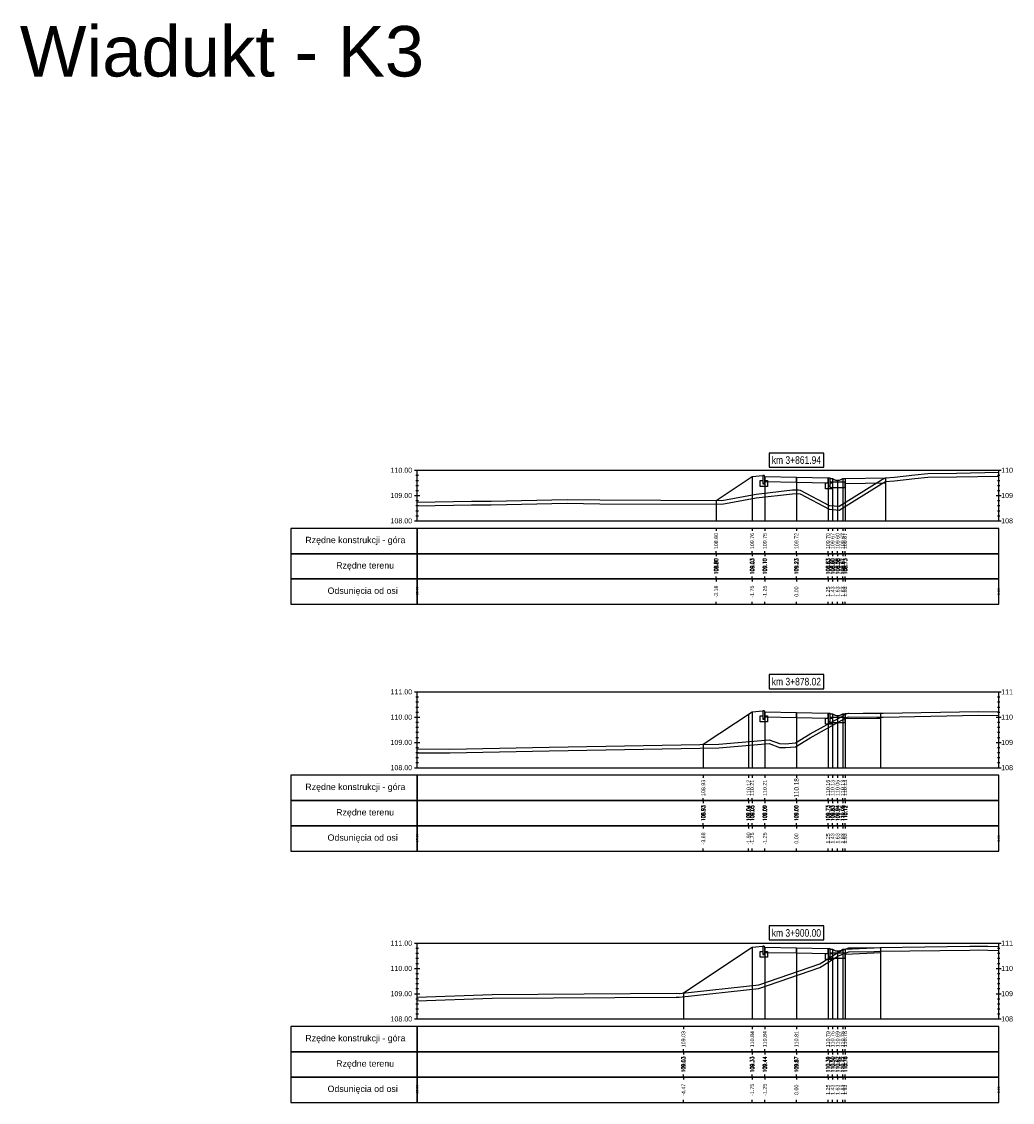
# Model space of a CAD drawing. Extents: x 7537626 to 7538805, y 5722894 to 5725486.
# Tile 3 of 90: x 7537960 to 7537999, y 5725310 to 5725352. Entities that reach past the tile are written whole.
import ezdxf

# ---------------------------------------------------------------- set-up
doc = ezdxf.new("R2010")
doc.units = 0
for name, color, linetype in [('C-DROGI-PROFILE', 7, 'Continuous'), ('C-DROGI-PROFILE-ETYKIETY', 7, 'Continuous'), ('C-DROGI-PRZEKROJE-ETYKIETY', 7, 'Continuous'), ('C-POPRZECZKA-przekrój', 2, 'Continuous'), ('C-POPRZECZKA-widok', 1, 'Continuous')]:
    doc.layers.add(name, color=color, linetype=linetype)
doc.layers.add('C-humus', color=7, linetype='Continuous', true_color=0x003df5)
doc.layers.add('C-Teren', color=7, linetype='Continuous', true_color=0x005716)
doc.styles.add('2mm08', font='arial.ttf', dxfattribs={"width": 0.8})
doc.styles.get("Standard").update_dxf_attribs({"font": 'arial.ttf'})

msp = doc.modelspace()

# ---------------------------------------------------------------- linework, layer by layer
at = {"layer": 'C-DROGI-PROFILE', "color": 7, "linetype": 'Continuous', "lineweight": -3}
for p, q in [((7537987.27, 5725332.267), (7537987.27, 5725332.167)), ((7537988.696, 5725332.267), (7537988.696, 5725332.167)), ((7537989.196, 5725332.267), (7537989.196, 5725332.167)), ((7537990.446, 5725332.267), (7537990.446, 5725332.167)), ((7537991.696, 5725332.267), (7537991.696, 5725332.167)), ((7537991.876, 5725332.267), (7537991.876, 5725332.167)), ((7537992.076, 5725332.267), (7537992.076, 5725332.167)), ((7537992.276, 5725332.267), (7537992.276, 5725332.167)), ((7537992.376, 5725332.267), (7537992.376, 5725332.167)), ((7537987.27, 5725331.267), (7537987.27, 5725331.367)), ((7537987.27, 5725331.267), (7537987.27, 5725331.167)), ((7537988.696, 5725331.267), (7537988.696, 5725331.367)), ((7537988.696, 5725331.267), (7537988.696, 5725331.167)), ((7537989.196, 5725331.267), (7537989.196, 5725331.367)), ((7537989.196, 5725331.267), (7537989.196, 5725331.167)), ((7537990.446, 5725331.267), (7537990.446, 5725331.367)), ((7537990.446, 5725331.267), (7537990.446, 5725331.167)), ((7537991.696, 5725331.267), (7537991.696, 5725331.367)), ((7537991.696, 5725331.267), (7537991.696, 5725331.167)), ((7537991.876, 5725331.267), (7537991.876, 5725331.367)), ((7537991.876, 5725331.267), (7537991.876, 5725331.167)), ((7537992.076, 5725331.267), (7537992.076, 5725331.367)), ((7537992.076, 5725331.267), (7537992.076, 5725331.167)), ((7537992.276, 5725331.267), (7537992.276, 5725331.367)), ((7537992.276, 5725331.267), (7537992.276, 5725331.167)), ((7537992.376, 5725331.267), (7537992.376, 5725331.367)), ((7537992.376, 5725331.267), (7537992.376, 5725331.167)), ((7537987.27, 5725330.267), (7537987.27, 5725330.367)), ((7537988.696, 5725330.267), (7537988.696, 5725330.367)), ((7537989.196, 5725330.267), (7537989.196, 5725330.367)), ((7537990.446, 5725330.267), (7537990.446, 5725330.367)), ((7537991.696, 5725330.267), (7537991.696, 5725330.367)), ((7537991.876, 5725330.267), (7537991.876, 5725330.367)), ((7537992.076, 5725330.267), (7537992.076, 5725330.367)), ((7537992.276, 5725330.267), (7537992.276, 5725330.367)), ((7537992.376, 5725330.267), (7537992.376, 5725330.367)), ((7537987.27, 5725330.267), (7537987.27, 5725330.167)), ((7537988.696, 5725330.267), (7537988.696, 5725330.167)), ((7537989.196, 5725330.267), (7537989.196, 5725330.167)), ((7537990.446, 5725330.267), (7537990.446, 5725330.167)), ((7537991.696, 5725330.267), (7537991.696, 5725330.167)), ((7537991.876, 5725330.267), (7537991.876, 5725330.167)), ((7537992.076, 5725330.267), (7537992.076, 5725330.167)), ((7537992.276, 5725330.267), (7537992.276, 5725330.167)), ((7537992.376, 5725330.267), (7537992.376, 5725330.167)), ((7537987.27, 5725329.267), (7537987.27, 5725329.367)), ((7537988.696, 5725329.267), (7537988.696, 5725329.367)), ((7537989.196, 5725329.267), (7537989.196, 5725329.367)), ((7537990.446, 5725329.267), (7537990.446, 5725329.367)), ((7537991.696, 5725329.267), (7537991.696, 5725329.367)), ((7537991.876, 5725329.267), (7537991.876, 5725329.367)), ((7537992.076, 5725329.267), (7537992.076, 5725329.367)), ((7537992.276, 5725329.267), (7537992.276, 5725329.367)), ((7537992.376, 5725329.267), (7537992.376, 5725329.367)), ((7537986.764, 5725322.5), (7537986.764, 5725322.4)), ((7537986.764, 5725322.5), (7537986.764, 5725322.4)), ((7537986.764, 5725322.5), (7537986.764, 5725322.4)), ((7537986.764, 5725322.5), (7537986.764, 5725322.4)), ((7537986.764, 5725322.5), (7537986.764, 5725322.4)), ((7537988.55, 5725322.5), (7537988.55, 5725322.4)), ((7537988.696, 5725322.5), (7537988.696, 5725322.4)), ((7537989.196, 5725322.5), (7537989.196, 5725322.4)), ((7537990.446, 5725322.5), (7537990.446, 5725322.4)), ((7537991.696, 5725322.5), (7537991.696, 5725322.4)), ((7537991.876, 5725322.5), (7537991.876, 5725322.4)), ((7537992.076, 5725322.5), (7537992.076, 5725322.4)), ((7537992.276, 5725322.5), (7537992.276, 5725322.4)), ((7537992.376, 5725322.5), (7537992.376, 5725322.4)), ((7537986.764, 5725321.5), (7537986.764, 5725321.6)), ((7537986.764, 5725321.5), (7537986.764, 5725321.6)), ((7537986.764, 5725321.5), (7537986.764, 5725321.6)), ((7537986.764, 5725321.5), (7537986.764, 5725321.6)), ((7537986.764, 5725321.5), (7537986.764, 5725321.6)), ((7537986.764, 5725321.5), (7537986.764, 5725321.4)), ((7537986.764, 5725321.5), (7537986.764, 5725321.4)), ((7537986.764, 5725321.5), (7537986.764, 5725321.4)), ((7537986.764, 5725321.5), (7537986.764, 5725321.4)), ((7537986.764, 5725321.5), (7537986.764, 5725321.4)), ((7537988.55, 5725321.5), (7537988.55, 5725321.6)), ((7537988.55, 5725321.5), (7537988.55, 5725321.4)), ((7537988.696, 5725321.5), (7537988.696, 5725321.6)), ((7537988.696, 5725321.5), (7537988.696, 5725321.4)), ((7537989.196, 5725321.5), (7537989.196, 5725321.6)), ((7537989.196, 5725321.5), (7537989.196, 5725321.4)), ((7537990.446, 5725321.5), (7537990.446, 5725321.6)), ((7537990.446, 5725321.5), (7537990.446, 5725321.4)), ((7537991.696, 5725321.5), (7537991.696, 5725321.6)), ((7537991.696, 5725321.5), (7537991.696, 5725321.4)), ((7537991.876, 5725321.5), (7537991.876, 5725321.6)), ((7537991.876, 5725321.5), (7537991.876, 5725321.4)), ((7537992.076, 5725321.5), (7537992.076, 5725321.6)), ((7537992.076, 5725321.5), (7537992.076, 5725321.4)), ((7537992.276, 5725321.5), (7537992.276, 5725321.6)), ((7537992.276, 5725321.5), (7537992.276, 5725321.4)), ((7537992.376, 5725321.5), (7537992.376, 5725321.6)), ((7537992.376, 5725321.5), (7537992.376, 5725321.4)), ((7537986.764, 5725320.5), (7537986.764, 5725320.6)), ((7537986.764, 5725320.5), (7537986.764, 5725320.6)), ((7537986.764, 5725320.5), (7537986.764, 5725320.6)), ((7537986.764, 5725320.5), (7537986.764, 5725320.6)), ((7537986.764, 5725320.5), (7537986.764, 5725320.6)), ((7537988.55, 5725320.5), (7537988.55, 5725320.6)), ((7537988.696, 5725320.5), (7537988.696, 5725320.6)), ((7537989.196, 5725320.5), (7537989.196, 5725320.6)), ((7537990.446, 5725320.5), (7537990.446, 5725320.6)), ((7537991.696, 5725320.5), (7537991.696, 5725320.6)), ((7537991.876, 5725320.5), (7537991.876, 5725320.6)), ((7537992.076, 5725320.5), (7537992.076, 5725320.6)), ((7537992.276, 5725320.5), (7537992.276, 5725320.6)), ((7537992.376, 5725320.5), (7537992.376, 5725320.6)), ((7537986.764, 5725320.5), (7537986.764, 5725320.4)), ((7537986.764, 5725320.5), (7537986.764, 5725320.4)), ((7537986.764, 5725320.5), (7537986.764, 5725320.4)), ((7537986.764, 5725320.5), (7537986.764, 5725320.4)), ((7537986.764, 5725320.5), (7537986.764, 5725320.4)), ((7537988.55, 5725320.5), (7537988.55, 5725320.4)), ((7537988.696, 5725320.5), (7537988.696, 5725320.4)), ((7537989.196, 5725320.5), (7537989.196, 5725320.4)), ((7537990.446, 5725320.5), (7537990.446, 5725320.4)), ((7537991.696, 5725320.5), (7537991.696, 5725320.4)), ((7537991.876, 5725320.5), (7537991.876, 5725320.4)), ((7537992.076, 5725320.5), (7537992.076, 5725320.4)), ((7537992.276, 5725320.5), (7537992.276, 5725320.4)), ((7537992.376, 5725320.5), (7537992.376, 5725320.4)), ((7537986.764, 5725319.5), (7537986.764, 5725319.6)), ((7537986.764, 5725319.5), (7537986.764, 5725319.6)), ((7537986.764, 5725319.5), (7537986.764, 5725319.6)), ((7537986.764, 5725319.5), (7537986.764, 5725319.6)), ((7537986.764, 5725319.5), (7537986.764, 5725319.6)), ((7537988.55, 5725319.5), (7537988.55, 5725319.6)), ((7537988.696, 5725319.5), (7537988.696, 5725319.6)), ((7537989.196, 5725319.5), (7537989.196, 5725319.6)), ((7537990.446, 5725319.5), (7537990.446, 5725319.6)), ((7537991.696, 5725319.5), (7537991.696, 5725319.6)), ((7537991.876, 5725319.5), (7537991.876, 5725319.6)), ((7537992.076, 5725319.5), (7537992.076, 5725319.6)), ((7537992.276, 5725319.5), (7537992.276, 5725319.6)), ((7537992.376, 5725319.5), (7537992.376, 5725319.6)), ((7537985.977, 5725312.558), (7537985.977, 5725312.458)), ((7537988.696, 5725312.558), (7537988.696, 5725312.458)), ((7537989.196, 5725312.558), (7537989.196, 5725312.458)), ((7537990.446, 5725312.558), (7537990.446, 5725312.458)), ((7537991.696, 5725312.558), (7537991.696, 5725312.458)), ((7537991.876, 5725312.558), (7537991.876, 5725312.458)), ((7537992.076, 5725312.558), (7537992.076, 5725312.458)), ((7537992.276, 5725312.558), (7537992.276, 5725312.458)), ((7537992.376, 5725312.558), (7537992.376, 5725312.458)), ((7537985.977, 5725311.558), (7537985.977, 5725311.658)), ((7537985.977, 5725311.558), (7537985.977, 5725311.458)), ((7537988.696, 5725311.558), (7537988.696, 5725311.658)), ((7537988.696, 5725311.558), (7537988.696, 5725311.458)), ((7537989.196, 5725311.558), (7537989.196, 5725311.658)), ((7537989.196, 5725311.558), (7537989.196, 5725311.458)), ((7537990.446, 5725311.558), (7537990.446, 5725311.658)), ((7537990.446, 5725311.558), (7537990.446, 5725311.458)), ((7537991.696, 5725311.558), (7537991.696, 5725311.658)), ((7537991.696, 5725311.558), (7537991.696, 5725311.458)), ((7537991.876, 5725311.558), (7537991.876, 5725311.658)), ((7537991.876, 5725311.558), (7537991.876, 5725311.458)), ((7537992.076, 5725311.558), (7537992.076, 5725311.658)), ((7537992.076, 5725311.558), (7537992.076, 5725311.458)), ((7537992.276, 5725311.558), (7537992.276, 5725311.658)), ((7537992.276, 5725311.558), (7537992.276, 5725311.458)), ((7537992.376, 5725311.558), (7537992.376, 5725311.658)), ((7537992.376, 5725311.558), (7537992.376, 5725311.458)), ((7537985.977, 5725310.558), (7537985.977, 5725310.658)), ((7537985.977, 5725310.558), (7537985.977, 5725310.458)), ((7537988.696, 5725310.558), (7537988.696, 5725310.658)), ((7537988.696, 5725310.558), (7537988.696, 5725310.458)), ((7537989.196, 5725310.558), (7537989.196, 5725310.658)), ((7537989.196, 5725310.558), (7537989.196, 5725310.458)), ((7537990.446, 5725310.558), (7537990.446, 5725310.658)), ((7537990.446, 5725310.558), (7537990.446, 5725310.458)), ((7537991.696, 5725310.558), (7537991.696, 5725310.658)), ((7537991.696, 5725310.558), (7537991.696, 5725310.458)), ((7537991.876, 5725310.558), (7537991.876, 5725310.658)), ((7537991.876, 5725310.558), (7537991.876, 5725310.458)), ((7537992.076, 5725310.558), (7537992.076, 5725310.658)), ((7537992.076, 5725310.558), (7537992.076, 5725310.458)), ((7537992.276, 5725310.558), (7537992.276, 5725310.658)), ((7537992.276, 5725310.558), (7537992.276, 5725310.458)), ((7537992.376, 5725310.558), (7537992.376, 5725310.658)), ((7537992.376, 5725310.558), (7537992.376, 5725310.458)), ((7537985.977, 5725309.558), (7537985.977, 5725309.658)), ((7537988.696, 5725309.558), (7537988.696, 5725309.658)), ((7537989.196, 5725309.558), (7537989.196, 5725309.658)), ((7537990.446, 5725309.558), (7537990.446, 5725309.658)), ((7537991.696, 5725309.558), (7537991.696, 5725309.658)), ((7537991.876, 5725309.558), (7537991.876, 5725309.658)), ((7537992.076, 5725309.558), (7537992.076, 5725309.658)), ((7537992.276, 5725309.558), (7537992.276, 5725309.658)), ((7537992.376, 5725309.558), (7537992.376, 5725309.658))]:
    msp.add_line(p, q, dxfattribs=at)
at = {"layer": 'C-DROGI-PROFILE', "color": 1, "linetype": 'Continuous', "lineweight": -3}
for points in [[(7537975.446, 5725331.267), (7537975.446, 5725332.267), (7537970.446, 5725332.267), (7537970.446, 5725331.267)], [(7537975.446, 5725331.267), (7537998.446, 5725331.267), (7537998.446, 5725332.267), (7537975.446, 5725332.267)], [(7537975.446, 5725330.267), (7537975.446, 5725331.267), (7537970.446, 5725331.267), (7537970.446, 5725330.267)], [(7537975.446, 5725330.267), (7537998.446, 5725330.267), (7537998.446, 5725331.267), (7537975.446, 5725331.267)], [(7537975.446, 5725329.267), (7537975.446, 5725330.267), (7537970.446, 5725330.267), (7537970.446, 5725329.267)], [(7537975.446, 5725329.267), (7537998.446, 5725329.267), (7537998.446, 5725330.267), (7537975.446, 5725330.267)], [(7537975.446, 5725321.5), (7537975.446, 5725322.5), (7537970.446, 5725322.5), (7537970.446, 5725321.5)], [(7537975.446, 5725321.5), (7537998.446, 5725321.5), (7537998.446, 5725322.5), (7537975.446, 5725322.5)], [(7537975.446, 5725320.5), (7537975.446, 5725321.5), (7537970.446, 5725321.5), (7537970.446, 5725320.5)], [(7537975.446, 5725320.5), (7537998.446, 5725320.5), (7537998.446, 5725321.5), (7537975.446, 5725321.5)], [(7537975.446, 5725319.5), (7537975.446, 5725320.5), (7537970.446, 5725320.5), (7537970.446, 5725319.5)], [(7537975.446, 5725319.5), (7537998.446, 5725319.5), (7537998.446, 5725320.5), (7537975.446, 5725320.5)], [(7537975.446, 5725311.558), (7537975.446, 5725312.558), (7537970.446, 5725312.558), (7537970.446, 5725311.558)], [(7537975.446, 5725311.558), (7537998.446, 5725311.558), (7537998.446, 5725312.558), (7537975.446, 5725312.558)], [(7537975.446, 5725310.558), (7537975.446, 5725311.558), (7537970.446, 5725311.558), (7537970.446, 5725310.558)], [(7537975.446, 5725310.558), (7537998.446, 5725310.558), (7537998.446, 5725311.558), (7537975.446, 5725311.558)], [(7537975.446, 5725309.558), (7537975.446, 5725310.558), (7537970.446, 5725310.558), (7537970.446, 5725309.558)], [(7537975.446, 5725309.558), (7537998.446, 5725309.558), (7537998.446, 5725310.558), (7537975.446, 5725310.558)]]:
    msp.add_3dface(points, dxfattribs=at)
at = {"layer": 'C-DROGI-PRZEKROJE-ETYKIETY', "color": 1, "linetype": 'Continuous', "lineweight": -3}
for p, q in [((7537988.696, 5725334.323), (7537988.696, 5725332.567)), ((7537989.196, 5725334.317), (7537989.196, 5725332.567)), ((7537990.446, 5725334.292), (7537990.446, 5725332.567)), ((7537991.696, 5725334.267), (7537991.696, 5725332.567)), ((7537991.876, 5725334.241), (7537991.876, 5725332.567)), ((7537992.276, 5725334.241), (7537992.276, 5725332.567)), ((7537992.376, 5725334.241), (7537992.376, 5725332.567)), ((7537992.076, 5725334.171), (7537992.076, 5725332.567)), ((7537987.27, 5725333.372), (7537987.27, 5725332.567)), ((7537988.55, 5725324.917), (7537988.55, 5725322.8)), ((7537988.696, 5725325.014), (7537988.696, 5725322.8)), ((7537989.196, 5725325.008), (7537989.196, 5725322.8)), ((7537990.446, 5725324.983), (7537990.446, 5725322.8)), ((7537991.696, 5725324.958), (7537991.696, 5725322.8)), ((7537991.876, 5725324.932), (7537991.876, 5725322.8)), ((7537992.076, 5725324.862), (7537992.076, 5725322.8)), ((7537992.276, 5725324.932), (7537992.276, 5725322.8)), ((7537992.376, 5725324.932), (7537992.376, 5725322.8)), ((7537993.776, 5725324.951), (7537993.776, 5725322.8)), ((7537986.764, 5725323.726), (7537986.764, 5725322.8)), ((7537986.764, 5725323.726), (7537986.764, 5725322.8)), ((7537986.764, 5725323.726), (7537986.764, 5725322.8)), ((7537986.764, 5725323.726), (7537986.764, 5725322.8)), ((7537986.764, 5725323.726), (7537986.764, 5725322.8)), ((7537988.696, 5725315.701), (7537988.696, 5725312.858)), ((7537989.196, 5725315.694), (7537989.196, 5725312.858)), ((7537990.446, 5725315.669), (7537990.446, 5725312.858)), ((7537991.696, 5725315.644), (7537991.696, 5725312.858)), ((7537991.876, 5725315.618), (7537991.876, 5725312.858)), ((7537992.076, 5725315.548), (7537992.076, 5725312.858)), ((7537992.276, 5725315.618), (7537992.276, 5725312.858)), ((7537992.376, 5725315.618), (7537992.376, 5725312.858)), ((7537993.776, 5725315.692), (7537993.776, 5725312.858)), ((7537985.977, 5725313.887), (7537985.977, 5725312.858))]:
    msp.add_line(p, q, dxfattribs=at)
msp.add_lwpolyline([(7537993.976, 5725334.267), (7537993.976, 5725332.567)], dxfattribs=at)
at = {"layer": 'C-humus'}
for p, q in [((7537994.323, 5725334.148), (7537995.132, 5725334.24)), ((7537995.132, 5725334.24), (7537995.645, 5725334.289)), ((7537995.645, 5725334.289), (7537996.778, 5725334.307)), ((7537996.778, 5725334.307), (7537998.446, 5725334.338)), ((7537992.133, 5725332.994), (7537993.815, 5725334.034)), ((7537993.815, 5725334.034), (7537993.976, 5725334.117)), ((7537993.976, 5725334.117), (7537994.323, 5725334.148)), ((7537987.493, 5725333.221), (7537988.855, 5725333.475)), ((7537988.855, 5725333.475), (7537990.285, 5725333.641)), ((7537990.285, 5725333.641), (7537990.524, 5725333.649)), ((7537990.524, 5725333.649), (7537990.59, 5725333.632)), ((7537990.59, 5725333.632), (7537991.745, 5725333.023)), ((7537975.446, 5725333.155), (7537977.596, 5725333.201)), ((7537977.596, 5725333.201), (7537978.089, 5725333.199)), ((7537978.089, 5725333.199), (7537978.366, 5725333.198)), ((7537978.366, 5725333.198), (7537981.38, 5725333.26)), ((7537981.38, 5725333.26), (7537982.665, 5725333.242)), ((7537982.665, 5725333.242), (7537987.493, 5725333.221)), ((7537991.745, 5725333.023), (7537991.771, 5725333.022)), ((7537991.771, 5725333.022), (7537992.133, 5725332.994)), ((7537992.367, 5725324.762), (7537992.505, 5725324.813)), ((7537992.505, 5725324.813), (7537993.625, 5725324.795)), ((7537993.88, 5725324.802), (7537997.654, 5725324.873)), ((7537997.654, 5725324.873), (7537998.446, 5725324.859)), ((7537990.993, 5725323.986), (7537992.242, 5725324.678)), ((7537992.242, 5725324.678), (7537992.367, 5725324.762)), ((7537993.625, 5725324.795), (7537993.725, 5725324.801)), ((7537993.725, 5725324.801), (7537993.88, 5725324.802)), ((7537990.411, 5725323.628), (7537990.993, 5725323.986)), ((7537980.671, 5725323.468), (7537987.379, 5725323.587)), ((7537987.379, 5725323.587), (7537989.363, 5725323.752)), ((7537989.363, 5725323.752), (7537989.773, 5725323.601)), ((7537989.773, 5725323.601), (7537990.01, 5725323.6)), ((7537990.01, 5725323.6), (7537990.411, 5725323.628)), ((7537975.446, 5725323.394), (7537976.736, 5725323.388)), ((7537976.736, 5725323.388), (7537980.671, 5725323.468)), ((7537992.085, 5725315.337), (7537992.372, 5725315.468)), ((7537992.372, 5725315.468), (7537992.517, 5725315.518)), ((7537992.517, 5725315.518), (7537993.517, 5725315.528)), ((7537993.517, 5725315.528), (7537993.749, 5725315.541)), ((7537993.749, 5725315.541), (7537997.299, 5725315.584)), ((7537997.299, 5725315.584), (7537997.653, 5725315.59)), ((7537997.653, 5725315.59), (7537998.023, 5725315.584)), ((7537998.023, 5725315.584), (7537998.446, 5725315.574)), ((7537991.368, 5725314.894), (7537992.085, 5725315.337)), ((7537988.96, 5725314.062), (7537991.368, 5725314.894)), ((7537978.409, 5725313.676), (7537985.689, 5725313.723)), ((7537985.689, 5725313.723), (7537985.811, 5725313.719)), ((7537985.811, 5725313.719), (7537988.96, 5725314.062)), ((7537975.446, 5725313.57), (7537978.409, 5725313.676))]:
    msp.add_line(p, q, dxfattribs=at)
at = {"layer": 'C-POPRZECZKA-przekrój', "color": 2, "linetype": 'Continuous', "lineweight": -3}
for p, q in [((7537987.27, 5725333.372), (7537988.696, 5725334.323)), ((7537988.696, 5725334.323), (7537989.116, 5725334.357)), ((7537989.156, 5725334.357), (7537989.116, 5725334.357)), ((7537989.116, 5725334.357), (7537989.116, 5725334.027)), ((7537989.162, 5725334.356), (7537989.156, 5725334.357)), ((7537989.17, 5725334.354), (7537989.162, 5725334.356)), ((7537989.179, 5725334.35), (7537989.17, 5725334.354)), ((7537989.185, 5725334.345), (7537989.179, 5725334.35)), ((7537989.189, 5725334.34), (7537989.185, 5725334.345)), ((7537989.193, 5725334.332), (7537989.189, 5725334.34)), ((7537989.196, 5725334.324), (7537989.193, 5725334.332)), ((7537989.196, 5725334.317), (7537989.196, 5725334.324)), ((7537989.196, 5725334.317), (7537990.446, 5725334.292)), ((7537989.196, 5725334.317), (7537989.197, 5725334.117)), ((7537989.196, 5725334.027), (7537989.196, 5725334.317)), ((7537989.196, 5725334.317), (7537989.196, 5725334.157)), ((7537990.446, 5725334.092), (7537990.446, 5725334.292)), ((7537990.446, 5725334.292), (7537991.696, 5725334.267)), ((7537991.696, 5725334.267), (7537991.695, 5725334.067)), ((7537991.696, 5725334.267), (7537991.776, 5725334.267)), ((7537991.696, 5725334.067), (7537991.696, 5725334.267)), ((7537991.696, 5725334.267), (7537991.696, 5725333.937)), ((7537991.776, 5725333.891), (7537991.776, 5725334.267)), ((7537991.776, 5725334.241), (7537991.876, 5725334.241)), ((7537991.776, 5725334.091), (7537991.776, 5725334.241)), ((7537991.876, 5725334.241), (7537991.893, 5725334.228)), ((7537991.893, 5725334.228), (7537991.911, 5725334.217)), ((7537991.911, 5725334.217), (7537991.928, 5725334.207)), ((7537992.226, 5725334.208), (7537992.245, 5725334.219)), ((7537992.245, 5725334.219), (7537992.26, 5725334.229)), ((7537992.26, 5725334.229), (7537992.276, 5725334.241)), ((7537992.276, 5725334.241), (7537992.376, 5725334.241)), ((7537992.376, 5725334.241), (7537992.376, 5725334.091)), ((7537989.016, 5725333.927), (7537989.016, 5725334.157)), ((7537989.016, 5725334.157), (7537989.116, 5725334.157)), ((7537989.296, 5725333.927), (7537989.016, 5725333.927)), ((7537989.116, 5725334.157), (7537989.116, 5725334.057)), ((7537989.116, 5725334.057), (7537989.196, 5725334.057)), ((7537989.116, 5725334.027), (7537989.196, 5725334.027)), ((7537989.196, 5725334.157), (7537989.296, 5725334.157)), ((7537989.197, 5725334.117), (7537990.446, 5725334.092)), ((7537989.296, 5725334.157), (7537989.296, 5725333.927)), ((7537990.446, 5725334.092), (7537991.695, 5725334.067)), ((7537991.596, 5725333.837), (7537991.596, 5725334.067)), ((7537991.596, 5725334.067), (7537991.696, 5725334.067)), ((7537991.876, 5725333.837), (7537991.596, 5725333.837)), ((7537991.696, 5725333.937), (7537991.776, 5725333.937)), ((7537992.376, 5725334.091), (7537991.776, 5725334.091)), ((7537991.776, 5725334.067), (7537991.876, 5725334.067)), ((7537991.776, 5725333.937), (7537991.776, 5725334.067)), ((7537991.776, 5725333.891), (7537992.376, 5725333.891)), ((7537991.876, 5725334.067), (7537991.876, 5725333.837)), ((7537991.928, 5725334.207), (7537991.947, 5725334.198)), ((7537991.947, 5725334.198), (7537991.969, 5725334.189)), ((7537991.969, 5725334.189), (7537991.997, 5725334.181)), ((7537991.997, 5725334.181), (7537992.023, 5725334.175)), ((7537992.023, 5725334.175), (7537992.046, 5725334.172)), ((7537992.046, 5725334.172), (7537992.076, 5725334.171)), ((7537992.076, 5725334.171), (7537992.099, 5725334.172)), ((7537992.099, 5725334.172), (7537992.125, 5725334.175)), ((7537992.125, 5725334.175), (7537992.147, 5725334.179)), ((7537992.147, 5725334.179), (7537992.176, 5725334.187)), ((7537992.176, 5725334.187), (7537992.202, 5725334.196)), ((7537992.202, 5725334.196), (7537992.226, 5725334.208)), ((7537992.376, 5725333.891), (7537992.376, 5725334.091)), ((7537986.764, 5725323.726), (7537988.696, 5725325.014)), ((7537988.696, 5725325.014), (7537989.116, 5725325.048)), ((7537989.016, 5725324.618), (7537989.016, 5725324.848)), ((7537989.016, 5725324.848), (7537989.116, 5725324.848)), ((7537989.156, 5725325.048), (7537989.116, 5725325.048)), ((7537989.116, 5725325.048), (7537989.116, 5725324.718)), ((7537989.116, 5725324.848), (7537989.116, 5725324.748)), ((7537989.162, 5725325.048), (7537989.156, 5725325.048)), ((7537989.17, 5725325.046), (7537989.162, 5725325.048)), ((7537989.179, 5725325.041), (7537989.17, 5725325.046)), ((7537989.185, 5725325.036), (7537989.179, 5725325.041)), ((7537989.189, 5725325.031), (7537989.185, 5725325.036)), ((7537989.193, 5725325.024), (7537989.189, 5725325.031)), ((7537989.196, 5725325.015), (7537989.193, 5725325.024)), ((7537989.196, 5725325.008), (7537989.196, 5725325.015)), ((7537989.196, 5725325.008), (7537990.446, 5725324.983)), ((7537989.196, 5725325.008), (7537989.197, 5725324.808)), ((7537989.196, 5725324.718), (7537989.196, 5725325.008)), ((7537989.196, 5725325.008), (7537989.196, 5725324.848)), ((7537989.196, 5725324.848), (7537989.296, 5725324.848)), ((7537989.197, 5725324.808), (7537990.446, 5725324.783)), ((7537989.296, 5725324.848), (7537989.296, 5725324.618)), ((7537990.446, 5725324.783), (7537990.446, 5725324.983)), ((7537990.446, 5725324.983), (7537991.696, 5725324.958)), ((7537991.696, 5725324.958), (7537991.695, 5725324.758)), ((7537991.696, 5725324.958), (7537991.776, 5725324.958)), ((7537991.696, 5725324.758), (7537991.696, 5725324.958)), ((7537991.696, 5725324.958), (7537991.696, 5725324.628)), ((7537991.776, 5725324.582), (7537991.776, 5725324.958)), ((7537991.776, 5725324.932), (7537991.876, 5725324.932)), ((7537991.776, 5725324.782), (7537991.776, 5725324.932)), ((7537991.876, 5725324.932), (7537991.893, 5725324.919)), ((7537991.893, 5725324.919), (7537991.911, 5725324.908)), ((7537991.911, 5725324.908), (7537991.928, 5725324.899)), ((7537991.928, 5725324.899), (7537991.947, 5725324.889)), ((7537991.947, 5725324.889), (7537991.969, 5725324.881)), ((7537991.969, 5725324.881), (7537991.997, 5725324.872)), ((7537991.997, 5725324.872), (7537992.023, 5725324.867)), ((7537992.023, 5725324.867), (7537992.046, 5725324.864)), ((7537992.046, 5725324.864), (7537992.076, 5725324.862)), ((7537992.076, 5725324.862), (7537992.099, 5725324.863)), ((7537992.099, 5725324.863), (7537992.125, 5725324.866)), ((7537992.125, 5725324.866), (7537992.147, 5725324.87)), ((7537992.147, 5725324.87), (7537992.176, 5725324.878)), ((7537992.176, 5725324.878), (7537992.202, 5725324.888)), ((7537992.202, 5725324.888), (7537992.226, 5725324.899)), ((7537992.226, 5725324.899), (7537992.245, 5725324.91)), ((7537992.245, 5725324.91), (7537992.26, 5725324.92)), ((7537992.26, 5725324.92), (7537992.276, 5725324.932)), ((7537992.276, 5725324.932), (7537992.376, 5725324.932)), ((7537992.376, 5725324.932), (7537992.376, 5725324.782)), ((7537989.296, 5725324.618), (7537989.016, 5725324.618)), ((7537989.116, 5725324.748), (7537989.196, 5725324.748)), ((7537989.116, 5725324.718), (7537989.196, 5725324.718)), ((7537990.446, 5725324.783), (7537991.695, 5725324.758)), ((7537991.596, 5725324.528), (7537991.596, 5725324.758)), ((7537991.596, 5725324.758), (7537991.696, 5725324.758)), ((7537991.876, 5725324.528), (7537991.596, 5725324.528)), ((7537991.696, 5725324.628), (7537991.776, 5725324.628)), ((7537992.376, 5725324.782), (7537991.776, 5725324.782)), ((7537991.776, 5725324.758), (7537991.876, 5725324.758)), ((7537991.776, 5725324.628), (7537991.776, 5725324.758)), ((7537991.776, 5725324.582), (7537992.376, 5725324.582)), ((7537991.876, 5725324.758), (7537991.876, 5725324.528)), ((7537992.376, 5725324.582), (7537992.376, 5725324.782)), ((7537985.977, 5725313.887), (7537988.696, 5725315.701)), ((7537988.696, 5725315.701), (7537989.116, 5725315.734)), ((7537989.016, 5725315.304), (7537989.016, 5725315.534)), ((7537989.016, 5725315.534), (7537989.116, 5725315.534)), ((7537989.156, 5725315.734), (7537989.116, 5725315.734)), ((7537989.116, 5725315.734), (7537989.116, 5725315.404)), ((7537989.116, 5725315.534), (7537989.116, 5725315.434)), ((7537989.116, 5725315.434), (7537989.196, 5725315.434)), ((7537989.116, 5725315.404), (7537989.196, 5725315.404)), ((7537989.162, 5725315.734), (7537989.156, 5725315.734)), ((7537989.17, 5725315.732), (7537989.162, 5725315.734)), ((7537989.179, 5725315.727), (7537989.17, 5725315.732)), ((7537989.185, 5725315.722), (7537989.179, 5725315.727)), ((7537989.189, 5725315.717), (7537989.185, 5725315.722)), ((7537989.193, 5725315.71), (7537989.189, 5725315.717)), ((7537989.196, 5725315.701), (7537989.193, 5725315.71)), ((7537989.196, 5725315.694), (7537989.196, 5725315.701)), ((7537989.196, 5725315.694), (7537990.446, 5725315.669)), ((7537989.196, 5725315.694), (7537989.197, 5725315.494)), ((7537989.196, 5725315.404), (7537989.196, 5725315.694)), ((7537989.196, 5725315.694), (7537989.196, 5725315.534)), ((7537989.196, 5725315.534), (7537989.296, 5725315.534)), ((7537989.197, 5725315.494), (7537990.446, 5725315.469)), ((7537989.296, 5725315.534), (7537989.296, 5725315.304)), ((7537990.446, 5725315.469), (7537990.446, 5725315.669)), ((7537990.446, 5725315.669), (7537991.696, 5725315.644)), ((7537990.446, 5725315.469), (7537991.695, 5725315.444)), ((7537991.596, 5725315.214), (7537991.596, 5725315.444)), ((7537991.596, 5725315.444), (7537991.696, 5725315.444)), ((7537991.696, 5725315.644), (7537991.695, 5725315.444)), ((7537991.696, 5725315.644), (7537991.776, 5725315.644)), ((7537991.696, 5725315.444), (7537991.696, 5725315.644)), ((7537991.696, 5725315.644), (7537991.696, 5725315.314)), ((7537991.776, 5725315.268), (7537991.776, 5725315.644)), ((7537991.776, 5725315.618), (7537991.876, 5725315.618)), ((7537991.776, 5725315.468), (7537991.776, 5725315.618)), ((7537992.376, 5725315.468), (7537991.776, 5725315.468)), ((7537991.776, 5725315.444), (7537991.876, 5725315.444)), ((7537991.776, 5725315.314), (7537991.776, 5725315.444)), ((7537991.876, 5725315.618), (7537991.893, 5725315.606)), ((7537991.876, 5725315.444), (7537991.876, 5725315.214)), ((7537991.893, 5725315.606), (7537991.911, 5725315.594)), ((7537991.911, 5725315.594), (7537991.928, 5725315.585)), ((7537991.928, 5725315.585), (7537991.947, 5725315.575)), ((7537991.947, 5725315.575), (7537991.969, 5725315.567)), ((7537991.969, 5725315.567), (7537991.997, 5725315.558)), ((7537991.997, 5725315.558), (7537992.023, 5725315.553)), ((7537992.023, 5725315.553), (7537992.046, 5725315.55)), ((7537992.046, 5725315.55), (7537992.076, 5725315.548)), ((7537992.076, 5725315.548), (7537992.099, 5725315.549)), ((7537992.099, 5725315.549), (7537992.125, 5725315.552)), ((7537992.125, 5725315.552), (7537992.147, 5725315.556)), ((7537992.147, 5725315.556), (7537992.176, 5725315.564)), ((7537992.176, 5725315.564), (7537992.202, 5725315.574)), ((7537992.202, 5725315.574), (7537992.226, 5725315.586)), ((7537992.226, 5725315.586), (7537992.245, 5725315.596)), ((7537992.245, 5725315.596), (7537992.26, 5725315.606)), ((7537992.26, 5725315.606), (7537992.276, 5725315.618)), ((7537992.276, 5725315.618), (7537992.376, 5725315.618)), ((7537992.376, 5725315.618), (7537992.376, 5725315.468)), ((7537992.376, 5725315.268), (7537992.376, 5725315.468)), ((7537989.296, 5725315.304), (7537989.016, 5725315.304)), ((7537991.876, 5725315.214), (7537991.596, 5725315.214)), ((7537991.696, 5725315.314), (7537991.776, 5725315.314)), ((7537991.776, 5725315.268), (7537992.376, 5725315.268))]:
    msp.add_line(p, q, dxfattribs=at)
at = {"layer": 'C-POPRZECZKA-przekrój'}
for points in [[(7537992.376, 5725334.241), (7537993.976, 5725334.267)], [(7537992.379, 5725334.041), (7537993.979, 5725334.067)], [(7537993.781, 5725324.951), (7537992.376, 5725324.932)], [(7537993.784, 5725324.751), (7537992.379, 5725324.732)], [(7537992.376, 5725315.62), (7537993.776, 5725315.692)], [(7537992.386, 5725315.42), (7537993.786, 5725315.492)]]:
    msp.add_lwpolyline(points, dxfattribs=at)
at = {"layer": 'C-POPRZECZKA-widok', "color": 1, "linetype": 'Continuous', "lineweight": -3}
for p, q in [((7537975.346, 5725334.567), (7537998.546, 5725334.567)), ((7537975.396, 5725334.367), (7537975.496, 5725334.367)), ((7537975.446, 5725332.567), (7537975.446, 5725334.567)), ((7537998.396, 5725334.367), (7537998.496, 5725334.367)), ((7537998.446, 5725332.567), (7537998.446, 5725334.567)), ((7537975.396, 5725334.167), (7537975.496, 5725334.167)), ((7537975.396, 5725333.967), (7537975.496, 5725333.967)), ((7537998.396, 5725334.167), (7537998.496, 5725334.167)), ((7537998.396, 5725333.967), (7537998.496, 5725333.967)), ((7537975.346, 5725333.567), (7537975.546, 5725333.567)), ((7537975.396, 5725333.767), (7537975.496, 5725333.767)), ((7537975.396, 5725333.567), (7537975.496, 5725333.567)), ((7537975.396, 5725333.367), (7537975.496, 5725333.367)), ((7537998.346, 5725333.567), (7537998.546, 5725333.567)), ((7537998.396, 5725333.767), (7537998.496, 5725333.767)), ((7537998.396, 5725333.567), (7537998.496, 5725333.567)), ((7537998.396, 5725333.367), (7537998.496, 5725333.367)), ((7537975.396, 5725333.167), (7537975.496, 5725333.167)), ((7537975.396, 5725332.967), (7537975.496, 5725332.967)), ((7537998.396, 5725333.167), (7537998.496, 5725333.167)), ((7537998.396, 5725332.967), (7537998.496, 5725332.967)), ((7537975.346, 5725332.567), (7537998.546, 5725332.567)), ((7537975.396, 5725332.767), (7537975.496, 5725332.767)), ((7537998.396, 5725332.767), (7537998.496, 5725332.767)), ((7537975.346, 5725325.8), (7537998.546, 5725325.8)), ((7537975.446, 5725322.8), (7537975.446, 5725325.8)), ((7537998.446, 5725322.8), (7537998.446, 5725325.8)), ((7537975.396, 5725325.6), (7537975.496, 5725325.6)), ((7537975.396, 5725325.4), (7537975.496, 5725325.4)), ((7537998.396, 5725325.6), (7537998.496, 5725325.6)), ((7537998.396, 5725325.4), (7537998.496, 5725325.4)), ((7537975.396, 5725325.2), (7537975.496, 5725325.2)), ((7537975.396, 5725325), (7537975.496, 5725325)), ((7537998.396, 5725325.2), (7537998.496, 5725325.2)), ((7537998.396, 5725325), (7537998.496, 5725325)), ((7537975.346, 5725324.8), (7537975.546, 5725324.8)), ((7537975.396, 5725324.8), (7537975.496, 5725324.8)), ((7537975.396, 5725324.6), (7537975.496, 5725324.6)), ((7537975.396, 5725324.4), (7537975.496, 5725324.4)), ((7537998.346, 5725324.8), (7537998.546, 5725324.8)), ((7537998.396, 5725324.8), (7537998.496, 5725324.8)), ((7537998.396, 5725324.6), (7537998.496, 5725324.6)), ((7537998.396, 5725324.4), (7537998.496, 5725324.4)), ((7537975.396, 5725324.2), (7537975.496, 5725324.2)), ((7537975.396, 5725324), (7537975.496, 5725324)), ((7537998.396, 5725324.2), (7537998.496, 5725324.2)), ((7537998.396, 5725324), (7537998.496, 5725324)), ((7537975.346, 5725323.8), (7537975.546, 5725323.8)), ((7537975.396, 5725323.8), (7537975.496, 5725323.8)), ((7537975.396, 5725323.6), (7537975.496, 5725323.6)), ((7537998.346, 5725323.8), (7537998.546, 5725323.8)), ((7537998.396, 5725323.8), (7537998.496, 5725323.8)), ((7537998.396, 5725323.6), (7537998.496, 5725323.6)), ((7537975.396, 5725323.4), (7537975.496, 5725323.4)), ((7537975.396, 5725323.2), (7537975.496, 5725323.2)), ((7537998.396, 5725323.4), (7537998.496, 5725323.4)), ((7537998.396, 5725323.2), (7537998.496, 5725323.2)), ((7537975.346, 5725322.8), (7537998.546, 5725322.8)), ((7537975.396, 5725323), (7537975.496, 5725323)), ((7537998.396, 5725323), (7537998.496, 5725323)), ((7537975.346, 5725315.858), (7537998.546, 5725315.858)), ((7537975.446, 5725312.858), (7537975.446, 5725315.858)), ((7537998.446, 5725312.858), (7537998.446, 5725315.858)), ((7537975.396, 5725315.658), (7537975.496, 5725315.658)), ((7537975.396, 5725315.458), (7537975.496, 5725315.458)), ((7537998.396, 5725315.658), (7537998.496, 5725315.658)), ((7537998.396, 5725315.458), (7537998.496, 5725315.458)), ((7537975.396, 5725315.258), (7537975.496, 5725315.258)), ((7537975.396, 5725315.058), (7537975.496, 5725315.058)), ((7537998.396, 5725315.258), (7537998.496, 5725315.258)), ((7537998.396, 5725315.058), (7537998.496, 5725315.058)), ((7537975.346, 5725314.858), (7537975.546, 5725314.858)), ((7537975.396, 5725314.858), (7537975.496, 5725314.858)), ((7537975.396, 5725314.658), (7537975.496, 5725314.658)), ((7537998.346, 5725314.858), (7537998.546, 5725314.858)), ((7537998.396, 5725314.858), (7537998.496, 5725314.858)), ((7537998.396, 5725314.658), (7537998.496, 5725314.658)), ((7537975.396, 5725314.458), (7537975.496, 5725314.458)), ((7537975.396, 5725314.258), (7537975.496, 5725314.258)), ((7537998.396, 5725314.458), (7537998.496, 5725314.458)), ((7537998.396, 5725314.258), (7537998.496, 5725314.258)), ((7537975.346, 5725313.858), (7537975.546, 5725313.858)), ((7537975.396, 5725314.058), (7537975.496, 5725314.058)), ((7537975.396, 5725313.858), (7537975.496, 5725313.858)), ((7537998.346, 5725313.858), (7537998.546, 5725313.858)), ((7537998.396, 5725314.058), (7537998.496, 5725314.058)), ((7537998.396, 5725313.858), (7537998.496, 5725313.858)), ((7537975.396, 5725313.658), (7537975.496, 5725313.658)), ((7537975.396, 5725313.458), (7537975.496, 5725313.458)), ((7537975.396, 5725313.258), (7537975.496, 5725313.258)), ((7537998.396, 5725313.658), (7537998.496, 5725313.658)), ((7537998.396, 5725313.458), (7537998.496, 5725313.458)), ((7537998.396, 5725313.258), (7537998.496, 5725313.258)), ((7537975.346, 5725312.858), (7537998.546, 5725312.858)), ((7537975.396, 5725313.058), (7537975.496, 5725313.058)), ((7537998.396, 5725313.058), (7537998.496, 5725313.058))]:
    msp.add_line(p, q, dxfattribs=at)
at = {"layer": 'C-POPRZECZKA-widok', "color": 3, "linetype": 'Continuous', "lineweight": -3}
for points in [[(7537989.367, 5725334.692), (7537991.526, 5725334.692), (7537991.526, 5725335.249), (7537989.367, 5725335.249)], [(7537989.367, 5725325.925), (7537991.525, 5725325.925), (7537991.525, 5725326.481), (7537989.367, 5725326.481)], [(7537989.366, 5725315.983), (7537991.526, 5725315.983), (7537991.526, 5725316.54), (7537989.366, 5725316.54)]]:
    msp.add_3dface(points, dxfattribs=at)
at = {"layer": 'C-Teren'}
for p, q in [((7537993.815, 5725334.184), (7537993.976, 5725334.267)), ((7537993.976, 5725334.267), (7537994.323, 5725334.298)), ((7537994.323, 5725334.298), (7537995.132, 5725334.39)), ((7537995.132, 5725334.39), (7537995.645, 5725334.439)), ((7537995.645, 5725334.439), (7537996.778, 5725334.457)), ((7537996.778, 5725334.457), (7537998.446, 5725334.488)), ((7537988.855, 5725333.625), (7537990.285, 5725333.791)), ((7537990.285, 5725333.791), (7537990.524, 5725333.799)), ((7537990.524, 5725333.799), (7537990.59, 5725333.782)), ((7537992.133, 5725333.144), (7537993.815, 5725334.184)), ((7537978.366, 5725333.348), (7537981.38, 5725333.41)), ((7537981.38, 5725333.41), (7537982.665, 5725333.392)), ((7537982.665, 5725333.392), (7537987.493, 5725333.371)), ((7537987.493, 5725333.371), (7537988.855, 5725333.625)), ((7537990.59, 5725333.782), (7537991.745, 5725333.173)), ((7537975.446, 5725333.305), (7537977.596, 5725333.351)), ((7537977.596, 5725333.351), (7537978.089, 5725333.349)), ((7537978.089, 5725333.349), (7537978.366, 5725333.348)), ((7537991.745, 5725333.173), (7537991.771, 5725333.172)), ((7537991.771, 5725333.172), (7537992.133, 5725333.144)), ((7537990.993, 5725324.136), (7537992.242, 5725324.828)), ((7537992.242, 5725324.828), (7537992.367, 5725324.912)), ((7537992.367, 5725324.912), (7537992.505, 5725324.963)), ((7537992.505, 5725324.963), (7537993.625, 5725324.945)), ((7537993.625, 5725324.945), (7537993.725, 5725324.951)), ((7537993.725, 5725324.951), (7537993.88, 5725324.952)), ((7537993.88, 5725324.952), (7537997.654, 5725325.023)), ((7537997.654, 5725325.023), (7537998.446, 5725325.009)), ((7537990.411, 5725323.778), (7537990.993, 5725324.136)), ((7537975.446, 5725323.544), (7537976.736, 5725323.538)), ((7537976.736, 5725323.538), (7537980.671, 5725323.618)), ((7537980.671, 5725323.618), (7537987.379, 5725323.737)), ((7537987.379, 5725323.737), (7537989.363, 5725323.902)), ((7537989.363, 5725323.902), (7537989.773, 5725323.751)), ((7537989.773, 5725323.751), (7537990.01, 5725323.75)), ((7537990.01, 5725323.75), (7537990.411, 5725323.778)), ((7537991.368, 5725315.044), (7537992.085, 5725315.487)), ((7537992.085, 5725315.487), (7537992.372, 5725315.618)), ((7537992.372, 5725315.618), (7537992.517, 5725315.668)), ((7537992.517, 5725315.668), (7537993.517, 5725315.678)), ((7537993.517, 5725315.678), (7537993.749, 5725315.691)), ((7537993.749, 5725315.691), (7537997.299, 5725315.734)), ((7537997.299, 5725315.734), (7537997.653, 5725315.74)), ((7537997.653, 5725315.74), (7537998.023, 5725315.734)), ((7537998.023, 5725315.734), (7537998.446, 5725315.724)), ((7537988.96, 5725314.212), (7537991.368, 5725315.044)), ((7537985.811, 5725313.869), (7537988.96, 5725314.212)), ((7537975.446, 5725313.72), (7537978.409, 5725313.826)), ((7537978.409, 5725313.826), (7537985.689, 5725313.873)), ((7537985.689, 5725313.873), (7537985.811, 5725313.869))]:
    msp.add_line(p, q, dxfattribs=at)

# ---------------------------------------------------------------- texts
at = {"layer": 'C-DROGI-PROFILE', "color": 2}
for s, height, p in [('Wiadukt - K3', 2, (7537959.729, 5725350.146)), ('Rzędne konstrukcji - góra', 0.25, (7537971.021, 5725331.684)), ('Rzędne terenu', 0.25, (7537972.241, 5725330.678)), ('Odsunięcia od osi', 0.25, (7537971.902, 5725329.678)), ('Rzędne konstrukcji - góra', 0.25, (7537971.021, 5725321.916)), ('Rzędne terenu', 0.25, (7537972.241, 5725320.91)), ('Odsunięcia od osi', 0.25, (7537971.902, 5725319.91)), ('Rzędne konstrukcji - góra', 0.25, (7537971.021, 5725311.975)), ('Rzędne terenu', 0.25, (7537972.241, 5725310.969)), ('Odsunięcia od osi', 0.25, (7537971.902, 5725309.969))]:
    msp.add_text(s, height=height, dxfattribs=at).set_placement(p)
at = {"layer": 'C-DROGI-PROFILE-ETYKIETY', "color": 1, "linetype": 'Continuous', "lineweight": -3, "attachment_point": 5, "rotation": 90, "style": '2mm08'}
for s, insert, char_height in [('108.80', (7537987.27, 5725331.767), 0.15), ('109.76', (7537988.696, 5725331.767), 0.15), ('109.75', (7537989.196, 5725331.767), 0.15), ('109.72', (7537990.446, 5725331.767), 0.15), ('109.70', (7537991.696, 5725331.767), 0.15), ('109.67', (7537991.876, 5725331.767), 0.15), ('109.60', (7537992.076, 5725331.767), 0.15), ('109.67', (7537992.276, 5725331.767), 0.15), ('109.67', (7537992.376, 5725331.767), 0.15), ('{\\Fsimplex.shx|c238;108.80}', (7537987.27, 5725330.767), 0.15), ('{\\Fsimplex.shx|c238;109.03}', (7537988.696, 5725330.767), 0.15), ('{\\Fsimplex.shx|c238;109.10}', (7537989.196, 5725330.767), 0.15), ('{\\Fsimplex.shx|c238;109.23}', (7537990.446, 5725330.767), 0.15), ('{\\Fsimplex.shx|c238;108.63}', (7537991.696, 5725330.767), 0.15), ('{\\Fsimplex.shx|c238;108.60}', (7537991.876, 5725330.767), 0.15), ('{\\Fsimplex.shx|c238;108.58}', (7537992.076, 5725330.767), 0.15), ('{\\Fsimplex.shx|c238;108.67}', (7537992.276, 5725330.767), 0.15), ('{\\Fsimplex.shx|c238;108.73}', (7537992.376, 5725330.767), 0.15), ('-3.18', (7537987.27, 5725329.767), 0.15), ('-1.75', (7537988.696, 5725329.767), 0.15), ('-1.25', (7537989.196, 5725329.767), 0.15), ('0.00', (7537990.446, 5725329.767), 0.15), ('1.25', (7537991.696, 5725329.767), 0.15), ('1.43', (7537991.876, 5725329.767), 0.15), ('1.63', (7537992.076, 5725329.767), 0.15), ('1.83', (7537992.276, 5725329.767), 0.15), ('1.93', (7537992.376, 5725329.767), 0.15), ('108.93', (7537986.764, 5725322), 0.15), ('108.93', (7537986.764, 5725322), 0.15), ('108.93', (7537986.764, 5725322), 0.15), ('108.93', (7537986.764, 5725322), 0.15), ('108.93', (7537986.764, 5725322), 0.15), ('110.12', (7537988.55, 5725322), 0.15), ('110.21', (7537988.696, 5725322), 0.15), ('110.21', (7537989.196, 5725322), 0.15), ('110.18', (7537990.446, 5725322), 0.18), ('110.16', (7537991.696, 5725322), 0.15), ('110.13', (7537991.876, 5725322), 0.15), ('110.06', (7537992.076, 5725322), 0.15), ('110.13', (7537992.276, 5725322), 0.15), ('110.13', (7537992.376, 5725322), 0.15), ('{\\Fsimplex.shx|c238;108.93}', (7537986.764, 5725321), 0.15), ('{\\Fsimplex.shx|c238;108.93}', (7537986.764, 5725321), 0.15), ('{\\Fsimplex.shx|c238;108.93}', (7537986.764, 5725321), 0.15), ('{\\Fsimplex.shx|c238;108.93}', (7537986.764, 5725321), 0.15), ('{\\Fsimplex.shx|c238;108.93}', (7537986.764, 5725321), 0.15), ('{\\Fsimplex.shx|c238;109.04}', (7537988.55, 5725321), 0.15), ('{\\Fsimplex.shx|c238;109.05}', (7537988.696, 5725321), 0.15), ('{\\Fsimplex.shx|c238;109.09}', (7537989.196, 5725321), 0.15), ('{\\Fsimplex.shx|c238;109.00}', (7537990.446, 5725321), 0.15), ('{\\Fsimplex.shx|c238;109.73}', (7537991.696, 5725321), 0.15), ('{\\Fsimplex.shx|c238;109.83}', (7537991.876, 5725321), 0.15), ('{\\Fsimplex.shx|c238;109.94}', (7537992.076, 5725321), 0.15), ('{\\Fsimplex.shx|c238;110.05}', (7537992.276, 5725321), 0.15), ('{\\Fsimplex.shx|c238;110.12}', (7537992.376, 5725321), 0.15), ('-3.68', (7537986.764, 5725320), 0.15), ('-3.68', (7537986.764, 5725320), 0.15), ('-3.68', (7537986.764, 5725320), 0.15), ('-3.68', (7537986.764, 5725320), 0.15), ('-3.68', (7537986.764, 5725320), 0.15), ('-1.90', (7537988.55, 5725320), 0.15), ('-1.75', (7537988.696, 5725320), 0.15), ('-1.25', (7537989.196, 5725320), 0.15), ('0.00', (7537990.446, 5725320), 0.15), ('1.25', (7537991.696, 5725320), 0.15), ('1.43', (7537991.876, 5725320), 0.15), ('1.63', (7537992.076, 5725320), 0.15), ('1.83', (7537992.276, 5725320), 0.15), ('1.93', (7537992.376, 5725320), 0.15), ('109.03', (7537985.977, 5725312.058), 0.15), ('110.84', (7537988.696, 5725312.058), 0.15), ('110.84', (7537989.196, 5725312.058), 0.15), ('110.81', (7537990.446, 5725312.058), 0.15), ('110.79', (7537991.696, 5725312.058), 0.15), ('110.76', (7537991.876, 5725312.058), 0.15), ('110.69', (7537992.076, 5725312.058), 0.15), ('110.76', (7537992.276, 5725312.058), 0.15), ('110.76', (7537992.376, 5725312.058), 0.15), ('{\\Fsimplex.shx|c238;109.03}', (7537985.977, 5725311.058), 0.15), ('{\\Fsimplex.shx|c238;109.33}', (7537988.696, 5725311.058), 0.15), ('{\\Fsimplex.shx|c238;109.44}', (7537989.196, 5725311.058), 0.15), ('{\\Fsimplex.shx|c238;109.87}', (7537990.446, 5725311.058), 0.15), ('{\\Fsimplex.shx|c238;110.39}', (7537991.696, 5725311.058), 0.15), ('{\\Fsimplex.shx|c238;110.50}', (7537991.876, 5725311.058), 0.15), ('{\\Fsimplex.shx|c238;110.62}', (7537992.076, 5725311.058), 0.15), ('{\\Fsimplex.shx|c238;110.72}', (7537992.276, 5725311.058), 0.15), ('{\\Fsimplex.shx|c238;110.76}', (7537992.376, 5725311.058), 0.15), ('-4.47', (7537985.977, 5725310.058), 0.15), ('-1.75', (7537988.696, 5725310.058), 0.15), ('-1.25', (7537989.196, 5725310.058), 0.15), ('0.00', (7537990.446, 5725310.058), 0.15), ('1.25', (7537991.696, 5725310.058), 0.15), ('1.43', (7537991.876, 5725310.058), 0.15), ('1.63', (7537992.076, 5725310.058), 0.15), ('1.83', (7537992.276, 5725310.058), 0.15), ('1.93', (7537992.376, 5725310.058), 0.15)]:
    msp.add_mtext(s, dxfattribs=dict(at, insert=insert, char_height=char_height))
at = {"layer": 'C-DROGI-PROFILE-ETYKIETY', "color": 7, "linetype": 'Continuous', "lineweight": -3, "char_height": 0.1, "attachment_point": 5, "rotation": 90, "style": '2mm08'}
for s, insert in [('-15.00', (7537975.446, 5725329.767)), ('8.00', (7537998.446, 5725329.767)), ('-15.00', (7537975.446, 5725320)), ('8.00', (7537998.446, 5725320)), ('-15.00', (7537975.446, 5725310.058)), ('8.00', (7537998.446, 5725310.058))]:
    msp.add_mtext(s, dxfattribs=dict(at, insert=insert))
at = {"layer": 'C-POPRZECZKA-widok', "color": 3, "linetype": 'Continuous', "lineweight": -3, "char_height": 0.3, "attachment_point": 8, "style": '2mm08'}
for s, insert in [('km 3+861.94', (7537990.446, 5725334.817)), ('km 3+878.02', (7537990.446, 5725326.05)), ('km 3+900.00', (7537990.446, 5725316.108))]:
    msp.add_mtext(s, dxfattribs=dict(at, insert=insert))
at = {"layer": 'C-POPRZECZKA-widok', "color": 1, "linetype": 'Continuous', "lineweight": -3, "char_height": 0.2, "attachment_point": 6, "style": '2mm08'}
for s, insert in [('110.00', (7537975.246, 5725334.567)), ('109.00', (7537975.246, 5725333.567)), ('108.00', (7537975.246, 5725332.567)), ('111.00', (7537975.246, 5725325.8)), ('110.00', (7537975.246, 5725324.8)), ('109.00', (7537975.246, 5725323.8)), ('108.00', (7537975.246, 5725322.8)), ('111.00', (7537975.246, 5725315.858)), ('110.00', (7537975.246, 5725314.858)), ('109.00', (7537975.246, 5725313.858)), ('108.00', (7537975.246, 5725312.858))]:
    msp.add_mtext(s, dxfattribs=dict(at, insert=insert))
at = {"layer": 'C-POPRZECZKA-widok', "color": 1, "linetype": 'Continuous', "lineweight": -3, "char_height": 0.2, "attachment_point": 4}
for s, insert in [('110', (7537998.546, 5725334.567)), ('109', (7537998.546, 5725333.567)), ('108', (7537998.546, 5725332.567)), ('111', (7537998.546, 5725325.8)), ('110', (7537998.546, 5725324.8)), ('109', (7537998.546, 5725323.8)), ('108', (7537998.546, 5725322.8)), ('111', (7537998.546, 5725315.858)), ('110', (7537998.546, 5725314.858)), ('109', (7537998.546, 5725313.858)), ('108', (7537998.546, 5725312.858))]:
    msp.add_mtext(s, dxfattribs=dict(at, insert=insert))

doc.saveas('drawing.dxf')
